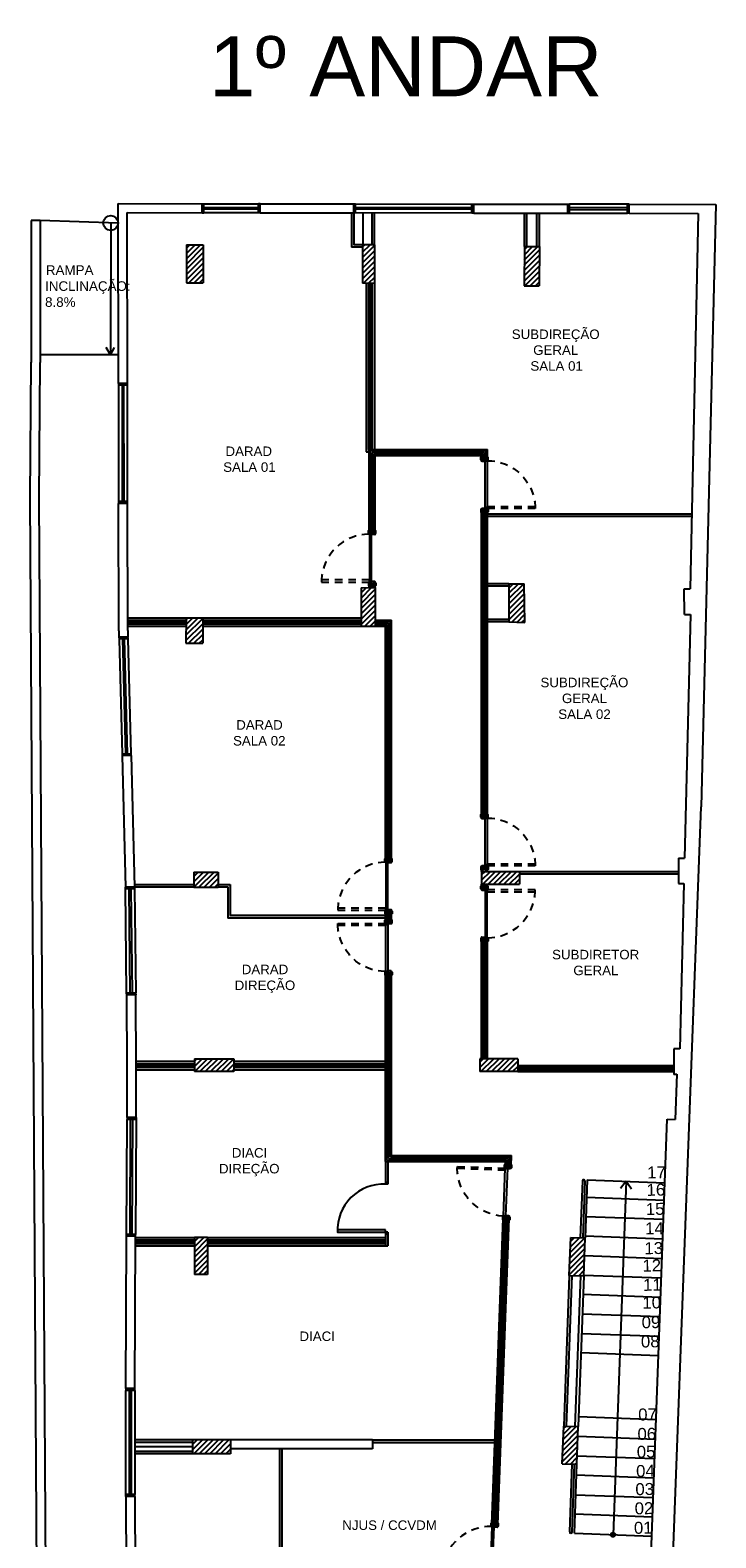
# Model space of a CAD drawing. Header units: inches. Extents: x 340 to 483, y 139 to 177.
# Tile 9 of 16: x 386 to 398, y 152 to 177. Entities that reach past the tile are written whole.
import ezdxf

# ---------------------------------------------------------------- set-up
doc = ezdxf.new("R2010")
doc.units = ezdxf.units.IN
doc.header["$LTSCALE"] = 0.1
doc.header["$MEASUREMENT"] = 0
doc.linetypes.add('DASHED2', pattern=[0.375, 0.25, -0.125])
for name, color, linetype in [('TJ-DIVISORIA', 96, 'Continuous'), ('TJ-DRYWALL', 132, 'Continuous'), ('TJ-ESQUADRIA1', 1, 'Continuous'), ('TJ-ESQUADRIA2', 2, 'Continuous'), ('TJ-ESQUADRIAS', 2, 'Continuous'), ('TJ-GUARDA CORPO', 2, 'Continuous'), ('TJ-LADEVIDRO', 11, 'Continuous'), ('TJ-PAREDE', 5, 'Continuous'), ('TJ-PAREDECORTE', 5, 'Continuous'), ('TJ-PAREDEMURO', 3, 'Continuous'), ('TJ-PILARES', 6, 'Continuous'), ('TJ-PISO', 1, 'Continuous'), ('TJ-TEXTO01', 1, 'Continuous'), ('TJ-TEXTO01 1PARA100', 1, 'Continuous'), ('TJ-TEXTO02', 2, 'Continuous'), ('TJ-TEXTO03 1PARA100', 3, 'Continuous')]:
    doc.layers.add(name, color=color, linetype=linetype)
doc.styles.add('ARIAL', font='arial.ttf')
doc.styles.get("Standard").update_dxf_attribs({"font": 'arial.ttf'})
doc.linetypes.add('BATTING', pattern='A,0.00254,-2.54,[134,ltypeshp.shx,S=2.54,R=0,X=-2.54,Y=0],-5.08,[134,ltypeshp.shx,S=2.54,R=180,X=2.54,Y=0],-2.54', length=10.16254)

# ---------------------------------------------------------------- blocks, each defined once
blk = doc.blocks.new('PORTA 80 GRADE 10')
at = {"layer": 'TJ-ESQUADRIAS', "linetype": 'Continuous', "ltscale": 30}
h = blk.add_hatch(dxfattribs=at)
h.set_pattern_fill('ANSI32', color=252, scale=0.002, style=0)
h.set_pattern_definition([(45, (-24.987796, 74.9285568), (-0.000530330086, 0.000530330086), []), (45, (-24.9874424, 74.9285568), (-0.000530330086, 0.000530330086), [])])
h.paths.add_polyline_path([(-0.839, -0.056), (-0.839, -0.054), (-0.839, -0.054, 1.192513), (-0.839, -0.054), (-0.839, -0.054), (-0.839, -0.052), (-0.839, -0.052, 0.041645), (-0.839, -0.052, 0.000003), (-0.839, -0.052, 1), (-0.839, -0.051, 0.045988), (-0.839, -0.051), (-0.841, -0.051, 1.142539), (-0.841, -0.052, 0.013689), (-0.841, -0.052), (-0.841, -0.052), (-0.841, -0.054), (-0.841, -0.054, 1.124804), (-0.841, -0.054), (-0.841, -0.054), (-0.841, -0.056), (-0.842, -0.056), (-0.842, -0.059, -0.183959), (-0.835, -0.06, -0.115771), (-0.836, -0.061), (-0.838, -0.061, 1), (-0.838, -0.061), (-0.837, -0.061, 0.383202), (-0.833, -0.058), (-0.833, -0.056)])
h.paths.add_polyline_path([(-0.841, -0.057), (-0.841, -0.058, -0.159727), (-0.834, -0.06, 0.165409), (-0.834, -0.058), (-0.834, -0.057)], flags=16)
h = blk.add_hatch(dxfattribs=at)
h.set_pattern_fill('ANSI32', color=252, scale=0.002, style=0)
h.set_pattern_definition([(135, (24.107796, 74.9285568), (0.000530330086, 0.000530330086), []), (135, (24.1074424, 74.9285568), (0.000530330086, 0.000530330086), [])])
h.paths.add_polyline_path([(-0.041, -0.056), (-0.041, -0.054), (-0.041, -0.054, -1.192513), (-0.041, -0.054), (-0.041, -0.054), (-0.041, -0.052), (-0.041, -0.052, -0.041645), (-0.041, -0.052, -0.000003), (-0.041, -0.052, -1), (-0.041, -0.051, -0.045988), (-0.041, -0.051), (-0.039, -0.051, -1.142539), (-0.039, -0.052, -0.013689), (-0.039, -0.052), (-0.039, -0.052), (-0.039, -0.054), (-0.039, -0.054, -1.124804), (-0.039, -0.054), (-0.039, -0.054), (-0.039, -0.056), (-0.038, -0.056), (-0.038, -0.059, 0.183959), (-0.045, -0.06, 0.115771), (-0.044, -0.061), (-0.042, -0.061, -1), (-0.042, -0.061), (-0.043, -0.061, -0.383202), (-0.047, -0.058), (-0.047, -0.056)])
h.paths.add_polyline_path([(-0.039, -0.057), (-0.039, -0.058, 0.159727), (-0.046, -0.06, -0.165409), (-0.046, -0.058), (-0.046, -0.057)], flags=16)
at = {"layer": 'TJ-ESQUADRIAS', "color": 2}
for p, q in [((-0.867, 0), (-0.859, 0)), ((-0.012, 0), (-0.022, 0))]:
    blk.add_line(p, q, dxfattribs=at)
at = {"layer": 'TJ-ESQUADRIAS'}
for p, q in [((-0.867, -0.026), (-0.867, 0)), ((-0.867, -0.1), (-0.867, -0.026)), ((-0.859, -0.1), (-0.867, -0.1)), ((-0.859, 0), (-0.859, -0.026)), ((-0.859, -0.026), (-0.851, -0.026)), ((-0.859, -0.094), (-0.859, -0.1)), ((-0.851, -0.094), (-0.859, -0.094)), ((-0.851, 0), (-0.84, 0)), ((-0.851, -0.026), (-0.851, 0)), ((-0.851, -0.1), (-0.851, -0.094)), ((-0.841, -0.056), (-0.842, -0.056)), ((-0.842, -0.056), (-0.842, -0.092)), ((-0.841, -0.051), (-0.841, -0.056)), ((-0.838, -0.051), (-0.841, -0.051)), ((-0.838, -0.056), (-0.838, -0.051)), ((-0.835, -0.056), (-0.838, -0.056)), ((-0.833, -0.054), (-0.835, -0.056)), ((-0.833, -0.008), (-0.833, -0.054)), ((-0.048, -0.008), (-0.048, -0.054)), ((-0.048, -0.054), (-0.045, -0.056)), ((-0.045, -0.056), (-0.041, -0.056)), ((-0.041, -0.051), (-0.038, -0.051)), ((-0.041, -0.056), (-0.041, -0.051)), ((-0.03, 0), (-0.039, 0)), ((-0.038, -0.051), (-0.038, -0.056)), ((-0.038, -0.056), (-0.037, -0.056)), ((-0.037, -0.056), (-0.037, -0.092)), ((-0.03, -0.026), (-0.03, 0)), ((-0.022, -0.026), (-0.03, -0.026)), ((-0.03, -0.094), (-0.022, -0.094)), ((-0.03, -0.1), (-0.03, -0.094)), ((-0.022, 0), (-0.022, -0.026)), ((-0.022, -0.094), (-0.022, -0.1)), ((-0.022, -0.1), (-0.012, -0.1)), ((-0.012, -0.036), (-0.012, 0)), ((-0.012, -0.1), (-0.012, -0.036))]:
    blk.add_line(p, q, dxfattribs=at)
for points in [[(-0.858, -0.021), (-0.855, -0.024), (-0.851, -0.024), (-0.851, 0.003, 0.414214), (-0.859, 0.011), (-0.893, 0.011, 0.414214), (-0.901, 0.003), (-0.901, 0), (-0.858, 0)], [(-0.022, -0.021), (-0.025, -0.024), (-0.03, -0.024), (-0.03, 0.003, -0.414214), (-0.022, 0.011), (0.012, 0.011, -0.414214), (0.02, 0.003), (0.02, 0), (-0.022, 0)], [(-0.895, -0.1), (-0.893, -0.102), (-0.893, -0.103), (-0.858, -0.103), (-0.858, -0.098), (-0.855, -0.095), (-0.851, -0.095), (-0.851, -0.103, -0.414214), (-0.859, -0.111), (-0.893, -0.111, -0.414214), (-0.901, -0.103), (-0.901, -0.1)], [(0.015, -0.1), (0.013, -0.102), (0.013, -0.103), (-0.022, -0.103), (-0.022, -0.098), (-0.025, -0.095), (-0.03, -0.095), (-0.03, -0.103, 0.414214), (-0.022, -0.111), (0.012, -0.111, 0.414214), (0.02, -0.103), (0.02, -0.1)]]:
    blk.add_lwpolyline(points, format="xyb", close=True, dxfattribs=at)
at = {"layer": 'TJ-ESQUADRIAS', "color": 252, "linetype": 'Continuous'}
for points in [[(-0.834, -0.058, -0.165409), (-0.834, -0.06, 0.159727), (-0.841, -0.058), (-0.841, -0.057), (-0.834, -0.057)], [(-0.046, -0.058, 0.165409), (-0.046, -0.06, -0.159727), (-0.039, -0.058), (-0.039, -0.057), (-0.046, -0.057)]]:
    blk.add_lwpolyline(points, format="xyb", close=True, dxfattribs=at)
at = {"layer": 'TJ-ESQUADRIAS'}
blk.add_lwpolyline([(-0.041, -0.096), (-0.041, -0.061), (-0.84, -0.061), (-0.84, -0.096), (-0.041, -0.096)], dxfattribs=at)
at = {"layer": 'TJ-ESQUADRIAS', "color": 1, "linetype": 'DASHED2', "ltscale": 5}
blk.add_lwpolyline([(-0.076, -0.896), (-0.041, -0.896), (-0.041, -0.096), (-0.076, -0.096), (-0.076, -0.896)], dxfattribs=at)
at = {"layer": 'TJ-ESQUADRIAS'}
for centre, start, end in [((-0.851, -0.092), 270, 0), ((-0.84, -0.008), 0, 90), ((-0.039, -0.008), 90, 180), ((-0.03, -0.092), 180, 270)]:
    blk.add_arc(centre, 0.008, start, end, dxfattribs=at)
at = {"layer": 'TJ-ESQUADRIAS', "color": 1, "linetype": 'DASHED2', "ltscale": 5}
blk.add_arc((-0.04, -0.096), 0.801, 180, 267.4377, dxfattribs=at)
at = {"layer": 'TJ-PAREDECORTE', "linetype": 'Continuous'}
for p, q in [((-0.88, -0.1), (-0.88, 0)), ((0, -0.1), (0, 0))]:
    blk.add_line(p, q, dxfattribs=at)

msp = doc.modelspace()

# ---------------------------------------------------------------- hatches: boundary and pattern name
at = {"layer": 'TJ-DIVISORIA'}
h = msp.add_hatch(color=256, dxfattribs=at)
h.dxf.hatch_style = 1
h.paths.add_polyline_path([(392.015, 173.976), (391.975, 173.976), (391.975, 173.446), (392.015, 173.446)])
h.paths.add_polyline_path([(391.67, 173.976), (391.63, 173.976), (391.63, 173.406), (391.815, 173.406), (391.815, 173.446), (391.67, 173.446)])
h = msp.add_hatch(color=256, dxfattribs=at)
h.dxf.hatch_style = 1
h.paths.add_polyline_path([(394.765, 173.972), (394.725, 173.972), (394.725, 173.417), (394.765, 173.417)])
h.paths.add_polyline_path([(394.555, 173.973), (394.515, 173.973), (394.515, 173.418), (394.555, 173.418)])
h = msp.add_hatch(color=256, dxfattribs=at)
h.dxf.hatch_style = 1
h.paths.add_polyline_path([(391.914, 172.803), (391.874, 172.805), (391.874, 169.991), (391.927, 169.991), (391.927, 170.031), (391.914, 170.031)])
h.paths.add_polyline_path([(392.014, 172.801), (391.974, 172.802), (391.974, 170.031), (392.014, 170.031)])
h = msp.add_hatch(color=256, dxfattribs=at)
h.dxf.hatch_style = 1
h.paths.add_polyline_path([(397.306, 168.951), (393.9, 168.951), (393.9, 168.911), (397.305, 168.911)])
h = msp.add_hatch(color=256, dxfattribs=at)
h.dxf.hatch_style = 1
h.paths.add_polyline_path([(394.257, 167.789), (393.9, 167.789), (393.9, 167.749), (394.257, 167.749)])
h.paths.add_polyline_path([(394.257, 167.194), (393.9, 167.194), (393.9, 167.154), (394.257, 167.154)])
h = msp.add_hatch(color=256, dxfattribs=at)
h.dxf.hatch_style = 1
h.paths.add_polyline_path([(391.791, 167.12), (389.151, 167.12), (389.151, 167.08), (391.791, 167.08)])
h.paths.add_polyline_path([(388.871, 167.12), (387.901, 167.12), (387.901, 167.08), (388.871, 167.08)])
h.paths.add_polyline_path([(388.872, 167.22), (387.901, 167.22), (387.901, 167.18), (388.872, 167.18)])
h.paths.add_polyline_path([(391.792, 167.22), (389.152, 167.22), (389.152, 167.18), (391.792, 167.18)])
h = msp.add_hatch(color=256, dxfattribs=at)
h.dxf.hatch_style = 1
h.paths.add_polyline_path([(392.2, 162.251), (389.61, 162.251), (389.61, 162.771), (389.41, 162.771), (389.41, 162.731), (389.57, 162.731), (389.57, 162.211), (392.2, 162.211)])
h.paths.add_polyline_path([(389, 162.771), (388.013, 162.771), (388.014, 162.731), (389, 162.731)])
h = msp.add_hatch(color=256, dxfattribs=at)
h.dxf.hatch_style = 1
h.paths.add_polyline_path([(397.085, 162.989), (394.435, 162.989), (394.435, 162.949), (397.085, 162.949)])
h = msp.add_hatch(color=256, dxfattribs=at)
h.dxf.hatch_style = 1
h.paths.add_polyline_path([(389.012, 159.821), (388.042, 159.821), (388.042, 159.781), (389.012, 159.781)])
h.paths.add_polyline_path([(392.2, 159.821), (389.672, 159.821), (389.672, 159.781), (392.2, 159.781)])
h.paths.add_polyline_path([(392.2, 159.721), (389.672, 159.721), (389.672, 159.681), (392.2, 159.681)])
h.paths.add_polyline_path([(389.012, 159.721), (388.043, 159.721), (388.043, 159.711), (388.043, 159.681), (389.012, 159.681)])
h = msp.add_hatch(color=256, dxfattribs=at)
h.dxf.hatch_style = 1
h.paths.add_polyline_path([(392.2, 157.009), (391.4, 157.009), (391.4, 156.969), (392.2, 156.969)])
h.paths.add_polyline_path([(392.24, 158.149), (392.2, 158.149), (392.2, 157.799), (392.24, 157.799)])
h.paths.add_polyline_path([(392.24, 156.939), (392.2, 156.939), (392.2, 156.743), (392.24, 156.743)])
h.paths.add_polyline_path([(392.2, 156.883), (389.232, 156.883), (389.232, 156.843), (392.2, 156.843)])
h.paths.add_polyline_path([(392.2, 156.783), (389.232, 156.783), (389.232, 156.743), (392.2, 156.743)])
h.paths.add_polyline_path([(389.012, 156.883), (388.029, 156.883), (388.029, 156.843), (389.012, 156.843)])
h.paths.add_polyline_path([(389.012, 156.783), (388.029, 156.783), (388.029, 156.743), (389.012, 156.743)])
h = msp.add_hatch(color=256, dxfattribs=at)
h.dxf.hatch_style = 1
h.paths.add_polyline_path([(388.983, 153.503), (388.017, 153.503), (388.017, 153.463), (388.983, 153.463)])
h.paths.add_polyline_path([(388.982, 153.313), (388.017, 153.313), (388.017, 153.273), (388.982, 153.273)])
h.paths.add_polyline_path([(394.025, 153.503), (392.427, 153.503), (392.427, 153.503), (392.387, 153.503), (391.983, 153.503), (391.983, 153.463), (394.024, 153.463)])
h = msp.add_hatch(color=256, dxfattribs=at)
h.dxf.hatch_style = 1
h.paths.add_polyline_path([(390.935, 151.318), (390.475, 151.341), (390.475, 153.353), (390.435, 153.353), (390.435, 151.303), (390.933, 151.278)])
at = {"layer": 'TJ-PILARES'}
h = msp.add_hatch(dxfattribs=at)
h.set_pattern_fill('ANSI31', color=8, scale=0.5)
h.paths.add_polyline_path([(393.455, 147.11), (393.26, 147.12), (393.235, 146.445), (393.43, 146.438), (393.442, 146.743)])
h.paths.add_polyline_path([(389.644, 150.438), (389.629, 150.438), (389.629, 150.436), (389.531, 150.436), (389.005, 150.426), (389.009, 150.206), (389.649, 150.218)])
h.paths.add_polyline_path([(393.846, 150.009), (393.182, 150.043), (393.17, 149.813), (393.834, 149.78)])
h.paths.add_polyline_path([(389.706, 147.269), (389.066, 147.256), (389.071, 146.967), (389.711, 146.979)])
h.paths.add_polyline_path([(389.613, 153.503), (388.983, 153.503), (388.982, 153.273), (389.612, 153.273)])
h.paths.add_polyline_path([(389.41, 162.979), (389, 162.979), (389, 162.724), (389.41, 162.724)])
h.paths.add_polyline_path([(394.435, 162.989), (393.8, 162.989), (393.8, 162.774), (394.435, 162.774)])
h.paths.add_polyline_path([(394.407, 159.864), (393.772, 159.864), (393.772, 159.649), (394.407, 159.649)])
h.paths.add_polyline_path([(389.672, 159.864), (389.012, 159.864), (389.012, 159.649), (389.672, 159.649)])
h.paths.add_polyline_path([(389.232, 156.883), (389.012, 156.883), (389.012, 156.263), (389.232, 156.263)])
h.paths.add_polyline_path([(395.528, 156.874), (395.289, 156.883), (395.265, 156.249), (395.505, 156.24)])
h.paths.add_polyline_path([(395.411, 153.726), (395.172, 153.735), (395.148, 153.106), (395.388, 153.097)])
h.paths.add_polyline_path([(392.015, 173.446), (391.815, 173.446), (391.814, 172.806), (392.014, 172.801)])
h.paths.add_polyline_path([(394.765, 173.417), (394.515, 173.418), (394.514, 172.758), (394.764, 172.757)])
h.paths.add_polyline_path([(394.512, 167.789), (394.257, 167.789), (394.257, 167.154), (394.522, 167.144)])
h.paths.add_polyline_path([(392.027, 167.726), (391.792, 167.721), (391.791, 167.081), (392.026, 167.081)])
h.paths.add_polyline_path([(389.152, 167.22), (388.872, 167.22), (388.871, 166.795), (389.151, 166.795)])
h.paths.add_polyline_path([(389.16, 173.446), (388.88, 173.446), (388.879, 172.81), (389.159, 172.81)])

# ---------------------------------------------------------------- linework, layer by layer
at = {"layer": 'TJ-DIVISORIA'}
for p, q in [((391.63, 173.976), (391.63, 173.406)), ((391.67, 173.976), (391.67, 173.446)), ((391.975, 173.446), (391.975, 173.976)), ((392.015, 173.446), (392.015, 173.976)), ((394.515, 173.418), (394.515, 173.973)), ((394.555, 173.418), (394.555, 173.973)), ((394.725, 173.417), (394.725, 173.972)), ((394.765, 173.417), (394.765, 173.972)), ((391.815, 173.406), (391.63, 173.406)), ((391.815, 173.446), (391.67, 173.446)), ((391.874, 172.803), (391.874, 169.991)), ((391.914, 172.803), (391.914, 170.031)), ((391.974, 172.803), (391.974, 170.031)), ((392.014, 172.803), (392.014, 170.031)), ((391.874, 169.991), (391.927, 169.991)), ((391.914, 170.031), (391.927, 170.031)), ((397.306, 168.951), (393.9, 168.951)), ((397.305, 168.911), (393.9, 168.911)), ((394.257, 167.789), (393.9, 167.789)), ((394.257, 167.749), (393.9, 167.749)), ((387.901, 167.12), (388.871, 167.12)), ((387.901, 167.08), (388.871, 167.08)), ((387.903, 167.22), (388.871, 167.22)), ((387.903, 167.18), (388.871, 167.18)), ((389.151, 167.22), (391.792, 167.22)), ((389.151, 167.18), (391.792, 167.18)), ((389.151, 167.12), (391.792, 167.12)), ((389.151, 167.08), (391.791, 167.08)), ((391.791, 167.081), (391.791, 167.08)), ((394.257, 167.194), (393.9, 167.194)), ((394.257, 167.154), (393.9, 167.154)), ((388.014, 162.771), (389, 162.771)), ((389.41, 162.771), (389.61, 162.771)), ((389.61, 162.771), (389.61, 162.251)), ((394.435, 162.989), (397.085, 162.989)), ((394.435, 162.949), (397.085, 162.949)), ((388.014, 162.731), (389, 162.731)), ((389.41, 162.731), (389.57, 162.731)), ((389.57, 162.731), (389.57, 162.211)), ((392.2, 162.211), (389.57, 162.211)), ((392.2, 162.251), (389.61, 162.251)), ((388.042, 159.821), (389.012, 159.821)), ((388.042, 159.781), (389.012, 159.781)), ((389.672, 159.821), (392.2, 159.821)), ((389.672, 159.781), (392.2, 159.781)), ((388.043, 159.721), (389.012, 159.721)), ((388.043, 159.681), (389.012, 159.681)), ((389.672, 159.721), (392.2, 159.721)), ((389.672, 159.681), (392.2, 159.681)), ((392.2, 158.149), (392.2, 157.769)), ((392.24, 158.149), (392.24, 157.769)), ((392.24, 157.799), (392.2, 157.799)), ((392.24, 157.769), (392.2, 157.769)), ((392.24, 156.969), (392.2, 156.969)), ((392.2, 156.969), (392.2, 156.743)), ((392.24, 156.969), (392.24, 156.743)), ((388.029, 156.883), (389.012, 156.883)), ((388.029, 156.843), (389.012, 156.843)), ((388.029, 156.783), (389.012, 156.783)), ((388.029, 156.743), (389.012, 156.743)), ((389.232, 156.883), (392.2, 156.883)), ((389.232, 156.843), (392.2, 156.843)), ((389.232, 156.783), (392.2, 156.783)), ((389.232, 156.743), (392.24, 156.743)), ((392.24, 156.939), (392.2, 156.939)), ((388.983, 153.503), (388.017, 153.503)), ((388.983, 153.463), (388.017, 153.463)), ((391.983, 153.503), (394.025, 153.503)), ((391.983, 153.463), (394.024, 153.463)), ((388.983, 153.313), (388.017, 153.313)), ((388.983, 153.273), (388.017, 153.273)), ((390.435, 151.303), (390.435, 153.353)), ((390.475, 151.341), (390.475, 153.353))]:
    msp.add_line(p, q, dxfattribs=at)
msp.add_lwpolyline([(392.2, 157.009), (391.4, 157.009), (391.4, 156.969), (392.2, 156.969)], close=True, dxfattribs=at)
msp.add_arc((392.162, 157.007), 0.763, 87.1585, 182.8415, dxfattribs=at)
at = {"layer": 'TJ-DRYWALL'}
for p, q in [((391.927, 170.031), (393.9, 170.031)), ((391.927, 168.656), (391.927, 170.031)), ((391.947, 170.011), (393.88, 170.011)), ((391.947, 168.676), (391.947, 170.011)), ((392.007, 169.951), (393.82, 169.951)), ((392.007, 168.676), (392.007, 169.951)), ((392.027, 169.931), (393.8, 169.931)), ((392.027, 168.656), (392.027, 169.931)), ((393.8, 169.881), (393.8, 169.931)), ((393.8, 169.901), (393.9, 169.901)), ((393.8, 169.881), (393.9, 169.881)), ((393.82, 169.901), (393.82, 169.951)), ((393.88, 169.901), (393.88, 170.011)), ((393.9, 169.881), (393.9, 170.031)), ((393.8, 163.919), (393.8, 169.001)), ((393.8, 169.001), (393.9, 169.001)), ((393.8, 168.981), (393.9, 168.981)), ((393.82, 163.939), (393.82, 168.981)), ((393.88, 163.939), (393.88, 168.981)), ((393.9, 163.919), (393.9, 169.001)), ((392.027, 168.676), (391.927, 168.676)), ((392.027, 168.656), (391.927, 168.656)), ((391.927, 167.724), (391.927, 167.776)), ((392.027, 167.776), (391.927, 167.776)), ((392.027, 167.756), (391.927, 167.756)), ((391.947, 167.724), (391.947, 167.756)), ((392.007, 167.726), (392.007, 167.756)), ((392.027, 167.726), (392.027, 167.776)), ((392.026, 167.181), (392.3, 167.181)), ((392.026, 167.161), (392.28, 167.161)), ((392.026, 167.101), (392.22, 167.101)), ((392.026, 167.081), (392.2, 167.081)), ((392.2, 163.181), (392.2, 167.081)), ((392.22, 163.201), (392.22, 167.101)), ((392.28, 163.201), (392.28, 167.161)), ((392.3, 163.181), (392.3, 167.181)), ((393.9, 163.939), (393.8, 163.939)), ((393.9, 163.919), (393.8, 163.919)), ((392.2, 163.201), (392.3, 163.201)), ((392.2, 163.181), (392.3, 163.181)), ((393.8, 162.989), (393.8, 163.039)), ((393.9, 163.039), (393.8, 163.039)), ((393.9, 163.019), (393.8, 163.019)), ((393.82, 162.989), (393.82, 163.019)), ((393.88, 162.989), (393.88, 163.019)), ((393.9, 162.989), (393.9, 163.039)), ((393.8, 162.724), (393.8, 162.774)), ((393.82, 162.744), (393.82, 162.774)), ((393.88, 162.744), (393.88, 162.774)), ((393.9, 162.724), (393.9, 162.774)), ((393.8, 162.744), (393.9, 162.744)), ((393.8, 162.724), (393.9, 162.724)), ((392.2, 162.301), (392.3, 162.301)), ((392.2, 162.161), (392.2, 162.301)), ((392.2, 162.281), (392.3, 162.281)), ((392.22, 162.181), (392.22, 162.281)), ((392.28, 162.181), (392.28, 162.281)), ((392.3, 162.161), (392.3, 162.301)), ((392.3, 162.181), (392.2, 162.181)), ((392.3, 162.161), (392.2, 162.161)), ((393.8, 159.864), (393.8, 161.844)), ((393.8, 161.844), (393.9, 161.844)), ((393.8, 161.824), (393.9, 161.824)), ((393.82, 159.864), (393.82, 161.824)), ((393.88, 159.864), (393.88, 161.824)), ((393.9, 159.864), (393.9, 161.844)), ((392.2, 158.149), (392.2, 161.281)), ((392.3, 161.281), (392.2, 161.281)), ((392.3, 161.261), (392.2, 161.261)), ((392.22, 158.169), (392.22, 161.261)), ((392.28, 158.229), (392.28, 161.261)), ((392.3, 158.249), (392.3, 161.281)), ((394.407, 159.749), (397.007, 159.749)), ((394.407, 159.729), (397.007, 159.729)), ((394.407, 159.669), (397.007, 159.669)), ((394.407, 159.649), (397.007, 159.649)), ((392.28, 158.229), (394.281, 158.229)), ((392.3, 158.249), (394.302, 158.249)), ((394.276, 158.096), (394.281, 158.229)), ((394.295, 158.075), (394.302, 158.249)), ((392.2, 158.149), (394.198, 158.149)), ((392.22, 158.169), (394.219, 158.169)), ((394.195, 158.079), (394.198, 158.149)), ((394.195, 158.099), (394.296, 158.095)), ((394.195, 158.079), (394.295, 158.075)), ((394.216, 158.098), (394.219, 158.169)), ((393.973, 152.097), (394.163, 157.199)), ((393.994, 152.116), (394.182, 157.179)), ((394.054, 152.114), (394.242, 157.176)), ((394.073, 152.093), (394.263, 157.196)), ((394.162, 157.179), (394.263, 157.176)), ((394.163, 157.199), (394.263, 157.196)), ((393.973, 152.097), (394.073, 152.093)), ((393.974, 152.117), (394.074, 152.113))]:
    msp.add_line(p, q, dxfattribs=at)
at = {"layer": 'TJ-ESQUADRIA1'}
for p, q in [((389.17, 174.13), (390.08, 174.128)), ((391.7, 174.126), (393.64, 174.124)), ((396.235, 174.12), (395.27, 174.122)), ((390.08, 173.978), (389.17, 173.98)), ((393.64, 173.974), (391.7, 173.976)), ((395.27, 173.972), (396.235, 173.97)), ((387.745, 171.1), (387.748, 169.16)), ((387.898, 169.16), (387.895, 171.13)), ((387.755, 166.866), (387.805, 164.947)), ((387.955, 164.951), (387.905, 166.87)), ((387.882, 160.96), (387.864, 162.697)), ((388.014, 162.701), (388.033, 160.961)), ((387.879, 156.932), (387.888, 158.852)), ((388.038, 158.851), (388.029, 156.931)), ((387.867, 152.591), (387.867, 154.331)), ((388.017, 154.331), (388.017, 152.591))]:
    msp.add_line(p, q, dxfattribs=at)
at = {"layer": 'TJ-ESQUADRIA2'}
for p, q in [((389.14, 174.13), (389.17, 174.13)), ((389.17, 173.98), (389.17, 174.13)), ((390.08, 173.978), (390.08, 174.128)), ((390.11, 174.128), (390.08, 174.128)), ((391.67, 174.126), (391.7, 174.126)), ((391.7, 173.976), (391.7, 174.126)), ((393.64, 173.974), (393.64, 174.124)), ((393.64, 174.124), (393.67, 174.124)), ((395.24, 174.122), (395.27, 174.122)), ((395.27, 173.972), (395.27, 174.122)), ((396.235, 173.97), (396.235, 174.12)), ((396.265, 174.12), (396.235, 174.12)), ((389.14, 173.98), (389.17, 173.98)), ((389.17, 174.07), (390.08, 174.068)), ((390.08, 174.038), (389.17, 174.04)), ((390.11, 173.978), (390.08, 173.978)), ((391.7, 173.976), (391.67, 173.976)), ((391.7, 174.066), (393.64, 174.064)), ((393.64, 174.034), (391.7, 174.036)), ((393.67, 173.974), (393.64, 173.974)), ((395.24, 173.972), (395.27, 173.972)), ((396.235, 174.06), (395.27, 174.062)), ((395.27, 174.032), (396.235, 174.03)), ((396.265, 173.97), (396.235, 173.97)), ((387.745, 171.13), (387.745, 171.1)), ((387.895, 171.1), (387.745, 171.1)), ((387.805, 171.1), (387.808, 169.16)), ((387.838, 169.16), (387.835, 171.1)), ((387.895, 171.1), (387.895, 171.13)), ((387.898, 169.16), (387.748, 169.16)), ((387.748, 169.16), (387.748, 169.13)), ((387.898, 169.13), (387.898, 169.16)), ((387.754, 166.896), (387.755, 166.866)), ((387.905, 166.87), (387.755, 166.866)), ((387.815, 166.868), (387.865, 164.948)), ((387.895, 164.949), (387.845, 166.868)), ((387.905, 166.87), (387.904, 166.9)), ((387.955, 164.951), (387.805, 164.947)), ((387.805, 164.947), (387.806, 164.917)), ((387.956, 164.921), (387.955, 164.951)), ((387.864, 162.697), (387.864, 162.727)), ((388.014, 162.701), (387.864, 162.697)), ((387.942, 160.96), (387.924, 162.699)), ((387.954, 162.7), (387.973, 160.961)), ((388.014, 162.731), (388.014, 162.701)), ((388.033, 160.961), (387.882, 160.96)), ((387.883, 160.93), (387.882, 160.96)), ((388.032, 160.961), (388.033, 160.931)), ((387.888, 158.882), (387.888, 158.852)), ((388.038, 158.851), (387.888, 158.852)), ((387.939, 156.932), (387.948, 158.852)), ((387.978, 158.851), (387.969, 156.931)), ((388.038, 158.881), (388.038, 158.851)), ((388.029, 156.931), (387.879, 156.932)), ((387.879, 156.902), (387.879, 156.932)), ((388.029, 156.901), (388.029, 156.931)), ((395.265, 156.249), (395.172, 153.735)), ((395.305, 156.247), (395.212, 153.734)), ((387.867, 154.361), (387.867, 154.331)), ((388.017, 154.331), (387.867, 154.331)), ((387.927, 152.591), (387.927, 154.331)), ((387.957, 154.331), (387.957, 152.591)), ((388.017, 154.331), (388.017, 154.361)), ((388.017, 152.591), (387.867, 152.591)), ((387.867, 152.561), (387.867, 152.591)), ((388.017, 152.561), (388.017, 152.591))]:
    msp.add_line(p, q, dxfattribs=at)
at = {"layer": 'TJ-GUARDA CORPO'}
for p, q in [((395.484, 157.827), (395.448, 156.877)), ((395.524, 157.825), (395.488, 156.876)), ((395.504, 157.846), (395.504, 157.846)), ((395.271, 151.969), (395.313, 153.1)), ((395.311, 151.967), (395.353, 153.098)), ((395.29, 151.948), (395.29, 151.948))]:
    msp.add_line(p, q, dxfattribs=at)
for centre, start, end in [((395.504, 157.826), 87.8711, 177.8711), ((395.504, 157.826), 357.8711, 87.8711), ((395.291, 151.968), 177.8711, 267.8711), ((395.291, 151.968), 267.8711, 357.8711)]:
    msp.add_arc(centre, 0.02, start, end, dxfattribs=at)
at = {"layer": 'TJ-LADEVIDRO', "linetype": 'BATTING', "ltscale": 0.02}
for p, q in [((391.825, 173.446), (391.825, 173.976)), ((391.944, 172.803), (391.944, 170.031)), ((391.977, 168.676), (391.977, 169.981)), ((391.977, 169.981), (393.85, 169.981)), ((393.85, 169.901), (393.85, 169.981)), ((393.85, 163.939), (393.85, 168.981)), ((391.977, 167.724), (391.977, 167.756)), ((387.901, 167.15), (388.871, 167.15)), ((389.151, 167.15), (391.792, 167.15)), ((392.026, 167.131), (392.25, 167.131)), ((392.25, 163.201), (392.25, 167.131)), ((392.25, 162.181), (392.25, 162.281)), ((393.85, 159.864), (393.85, 161.824)), ((392.25, 158.199), (392.25, 161.261)), ((388.042, 159.751), (389.012, 159.751)), ((389.672, 159.751), (392.2, 159.751)), ((394.407, 159.699), (397.007, 159.699)), ((392.25, 158.199), (394.25, 158.199)), ((394.246, 158.097), (394.25, 158.199)), ((394.024, 152.115), (394.212, 157.178)), ((388.029, 156.813), (389.012, 156.813)), ((389.232, 156.813), (392.2, 156.813)), ((388.983, 153.388), (388.017, 153.388))]:
    msp.add_line(p, q, dxfattribs=at)
at = {"layer": 'TJ-PAREDE'}
for p, q in [((387.74, 174.131), (389.14, 174.13)), ((387.745, 171.13), (387.74, 174.131)), ((389.14, 173.98), (389.14, 174.13)), ((390.11, 174.128), (391.67, 174.126)), ((390.11, 173.978), (390.11, 174.128)), ((391.67, 173.976), (391.67, 174.126)), ((393.67, 174.124), (395.24, 174.122)), ((393.67, 173.974), (393.67, 174.124)), ((395.24, 173.972), (395.24, 174.122)), ((396.265, 174.12), (397.709, 174.118)), ((396.265, 173.97), (396.265, 174.12)), ((397.709, 174.118), (397.462, 164.069)), ((387.89, 173.981), (389.14, 173.98)), ((387.895, 171.1), (387.89, 173.981)), ((390.11, 173.978), (391.67, 173.976)), ((393.67, 173.974), (395.24, 173.972)), ((396.265, 173.97), (397.415, 173.969)), ((397.415, 173.969), (397.279, 167.703)), ((388.88, 173.446), (388.879, 172.81)), ((388.88, 173.446), (389.16, 173.446)), ((389.16, 173.446), (389.159, 172.81)), ((391.815, 173.446), (391.814, 172.806)), ((392.015, 173.446), (391.815, 173.446)), ((392.015, 173.446), (392.014, 172.801)), ((394.515, 173.418), (394.514, 172.758)), ((394.515, 173.418), (394.765, 173.417)), ((394.765, 173.417), (394.764, 172.757)), ((388.879, 172.81), (389.159, 172.81)), ((392.014, 172.801), (391.814, 172.806)), ((394.514, 172.758), (394.764, 172.757)), ((387.895, 171.13), (387.745, 171.13)), ((387.751, 167.006), (387.748, 169.13)), ((387.898, 169.13), (387.748, 169.13)), ((387.901, 167.008), (387.898, 169.13)), ((394.257, 167.789), (394.512, 167.789)), ((394.257, 167.789), (394.257, 167.154)), ((394.522, 167.144), (394.512, 167.789)), ((391.792, 167.721), (391.791, 167.081)), ((391.792, 167.721), (392.027, 167.726)), ((392.027, 167.726), (392.026, 167.081)), ((397.185, 167.278), (397.179, 167.703)), ((397.179, 167.703), (397.279, 167.703)), ((388.872, 167.22), (388.871, 166.795)), ((388.872, 167.22), (389.152, 167.22)), ((389.152, 167.22), (389.151, 166.795)), ((391.791, 167.081), (392.026, 167.081)), ((394.257, 167.154), (394.522, 167.144)), ((397.285, 167.278), (397.185, 163.213)), ((397.185, 167.278), (397.285, 167.278)), ((387.751, 167.006), (387.754, 166.896)), ((387.904, 166.9), (387.754, 166.896)), ((387.901, 167.008), (387.904, 166.9)), ((388.871, 166.795), (389.151, 166.795)), ((387.956, 164.921), (387.806, 164.917)), ((387.806, 164.917), (387.864, 162.727)), ((387.956, 164.921), (388.014, 162.731)), ((396.703, 143.664), (397.462, 164.069)), ((397.085, 163.213), (397.185, 163.213)), ((397.085, 163.213), (397.085, 162.788)), ((389, 162.979), (389.41, 162.979)), ((389, 162.979), (389, 162.724)), ((389.41, 162.979), (389.41, 162.724)), ((393.8, 162.989), (393.8, 162.774)), ((393.8, 162.989), (394.435, 162.989)), ((393.8, 162.774), (394.435, 162.774)), ((394.435, 162.989), (394.435, 162.774)), ((397.085, 162.788), (397.175, 162.788)), ((397.175, 162.788), (397.107, 160.028)), ((388.014, 162.731), (387.864, 162.727)), ((389, 162.724), (389.41, 162.724)), ((388.033, 160.931), (387.883, 160.93)), ((387.893, 159.71), (387.883, 160.93)), ((388.043, 159.711), (388.033, 160.931)), ((397.107, 160.028), (397.007, 160.028)), ((397.007, 160.028), (397.007, 159.603)), ((389.012, 159.864), (389.012, 159.649)), ((389.012, 159.864), (389.672, 159.864)), ((389.672, 159.864), (389.672, 159.649)), ((393.772, 159.864), (393.772, 159.649)), ((394.407, 159.864), (393.772, 159.864)), ((394.407, 159.864), (394.407, 159.649)), ((387.889, 158.882), (387.893, 159.71)), ((388.039, 158.881), (388.043, 159.711)), ((389.672, 159.649), (389.012, 159.649)), ((394.407, 159.649), (393.772, 159.649)), ((397.057, 159.603), (397.007, 159.603)), ((397.057, 159.608), (397.029, 158.852)), ((388.039, 158.881), (387.889, 158.882)), ((396.61, 151.118), (396.898, 158.856)), ((396.898, 158.856), (397.029, 158.852)), ((387.867, 154.361), (387.879, 156.902)), ((388.029, 156.901), (387.879, 156.902)), ((388.017, 154.361), (388.029, 156.901)), ((389.232, 156.883), (389.012, 156.883)), ((389.012, 156.883), (389.012, 156.263)), ((389.232, 156.883), (389.232, 156.263)), ((395.265, 156.249), (395.289, 156.883)), ((395.289, 156.883), (395.528, 156.874)), ((395.505, 156.24), (395.528, 156.874)), ((389.232, 156.263), (389.012, 156.263)), ((395.265, 156.249), (395.505, 156.24)), ((388.017, 154.361), (387.867, 154.361)), ((395.148, 153.106), (395.172, 153.735)), ((395.172, 153.735), (395.411, 153.726)), ((395.388, 153.097), (395.411, 153.726)), ((388.983, 153.503), (388.982, 153.273)), ((391.983, 153.503), (388.983, 153.503)), ((389.613, 153.503), (389.612, 153.273)), ((391.983, 153.503), (391.983, 153.353)), ((389.612, 153.273), (388.982, 153.273)), ((391.983, 153.353), (389.612, 153.353)), ((395.148, 153.106), (395.388, 153.097)), ((388.017, 152.561), (387.867, 152.561)), ((387.867, 152.561), (387.881, 150.159)), ((388.017, 152.561), (388.031, 150.161))]:
    msp.add_line(p, q, dxfattribs=at)
at = {"layer": 'TJ-PAREDEMURO'}
for p, q in [((386.291, 173.847), (386.291, 171.483)), ((386.441, 173.847), (386.291, 173.847)), ((386.441, 173.847), (386.441, 171.483)), ((386.273, 169.205), (386.291, 171.485)), ((386.423, 169.203), (386.441, 171.483)), ((386.39, 150.212), (386.273, 169.203)), ((386.54, 150.213), (386.423, 169.203))]:
    msp.add_line(p, q, dxfattribs=at)
at = {"layer": 'TJ-PISO'}
for p, q in [((387.739, 173.803), (386.441, 173.847)), ((387.616, 173.808), (387.611, 171.608)), ((387.743, 171.608), (386.441, 171.608)), ((387.611, 171.608), (387.541, 171.729)), ((387.611, 171.608), (387.68, 171.729)), ((395.564, 157.844), (395.528, 156.874)), ((395.564, 157.844), (396.859, 157.796)), ((395.554, 157.554), (396.848, 157.506)), ((395.542, 157.234), (396.836, 157.186)), ((395.53, 156.909), (396.824, 156.861)), ((395.517, 156.58), (396.812, 156.532)), ((395.45, 156.242), (395.356, 153.729)), ((395.505, 156.24), (395.411, 153.726)), ((395.505, 156.255), (396.799, 156.207)), ((395.493, 155.935), (396.788, 155.887)), ((395.481, 155.61), (396.776, 155.562)), ((395.469, 155.281), (396.763, 155.233)), ((395.457, 154.961), (396.751, 154.913)), ((395.417, 153.892), (396.712, 153.843)), ((395.405, 153.567), (396.7, 153.519)), ((395.393, 153.24), (396.687, 153.192)), ((395.35, 151.946), (395.393, 153.097)), ((395.381, 152.92), (396.676, 152.872)), ((395.369, 152.59), (396.663, 152.542)), ((395.357, 152.271), (396.651, 152.223)), ((395.35, 151.946), (396.639, 151.898))]:
    msp.add_line(p, q, dxfattribs=at)
msp.add_circle((387.616, 173.808), 0.123, dxfattribs=at)
at = {"layer": 'TJ-TEXTO01'}
for q in [(395.995, 151.922), (396.119, 157.701), (396.3, 157.694)]:
    msp.add_line((396.214, 157.82), q, dxfattribs=at)
msp.add_circle((395.995, 151.922), 0.0352, dxfattribs=at)

# ---------------------------------------------------------------- block references
at = {"layer": 'TJ-ESQUADRIA2', "linetype": 'Continuous', "xscale": -1}
for p, rotation in [((393.8, 169.001), 89.99999999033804), ((393.8, 163.039), 89.99999999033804), ((392.3, 162.161), 269.999999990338), ((394.295, 158.075), 267.8711311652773)]:
    msp.add_blockref('PORTA 80 GRADE 10', p, dxfattribs=dict(at, rotation=rotation))
at = {"layer": 'TJ-ESQUADRIA2', "linetype": 'Continuous'}
for p, rotation in [((392.027, 167.776), 270.000000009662), ((392.3, 162.301), 270.000000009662), ((393.8, 162.724), 90.00000000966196), ((394.04, 151.214), 267.8711311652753)]:
    msp.add_blockref('PORTA 80 GRADE 10', p, dxfattribs=dict(at, rotation=rotation))

# ---------------------------------------------------------------- texts
at = {"layer": 'TJ-TEXTO01', "char_height": 0.2, "attachment_point": 1, "rotation": 1.1032}
for s, insert in [('17', (396.562, 158.065)), ('16', (396.551, 157.775)), ('15', (396.539, 157.455)), ('14', (396.527, 157.131)), ('13', (396.515, 156.801)), ('12', (396.483, 156.511)), ('11', (396.492, 156.19)), ('10', (396.481, 155.894)), ('09', (396.469, 155.565)), ('08', (396.457, 155.245)), ('07', (396.412, 154.027)), ('06', (396.4, 153.702)), ('05', (396.388, 153.404)), ('04', (396.377, 153.084)), ('03', (396.365, 152.781)), ('02', (396.353, 152.461)), ('01', (396.341, 152.136))]:
    msp.add_mtext_dynamic_manual_height_columns(s, width=0.11169, gutter_width=1, heights=[0], dxfattribs=dict(at, insert=insert))
at = {"layer": 'TJ-TEXTO01 1PARA100', "insert": (386.521, 173.102), "char_height": 0.16, "width": 0.79885, "attachment_point": 1, "style": 'ARIAL'}
msp.add_mtext('{\\W0.170863; }RAMPA\\PINCLINAÇÃO: 8.8%', dxfattribs=at)
at = {"layer": 'TJ-TEXTO02', "insert": (387.889, 176.922), "char_height": 1, "attachment_point": 1}
msp.add_mtext_dynamic_manual_height_columns('{\\W3.516299; }1º ANDAR', width=9.1252, gutter_width=1, heights=[0], dxfattribs=at)
at = {"layer": 'TJ-TEXTO03 1PARA100', "char_height": 0.15875, "attachment_point": 1, "style": 'ARIAL'}
for s, insert, width in [('{\\W4.854343; }SUBDIREÇÃO \\P{\\W5.32568;  }GERAL\\P{\\W9.900037; }SALA 01', (394.006, 172.031), 2.04472), ('{\\W5.26373;  }DARAD\\P{\\W9.900037; }SALA 01', (388.882, 170.079), 2.04472), ('{\\W4.854343; }SUBDIREÇÃO \\P{\\W5.32568;  }GERAL\\P{\\W9.664536; }SALA 02', (394.485, 166.221), 2.04472), ('{\\W5.26373;  }DARAD\\P{\\W9.664536; }SALA 02', (389.061, 165.513), 2.04472), ('{\\W4.897401; }SUBDIRETOR \\P{\\W5.32568;  }GERAL', (394.676, 161.681), 2.04472), ('{\\W5.26373;  }DARAD\\P{\\W8.612691; }DIREÇÃO', (389.153, 161.433), 2.04472), ('{\\W7.40333;   }DIACI\\P{\\W9.36465;  }DIREÇÃO', (388.268, 158.374), 3.2914), ('{\\W7.40333;   }DIACI', (389.396, 155.313), 3.2914), ('{\\W4.067875; }NJUS / CCVDM', (391.228, 152.161), 2.04472)]:
    msp.add_mtext(s, dxfattribs=dict(at, insert=insert, width=width))

doc.saveas('drawing.dxf')
